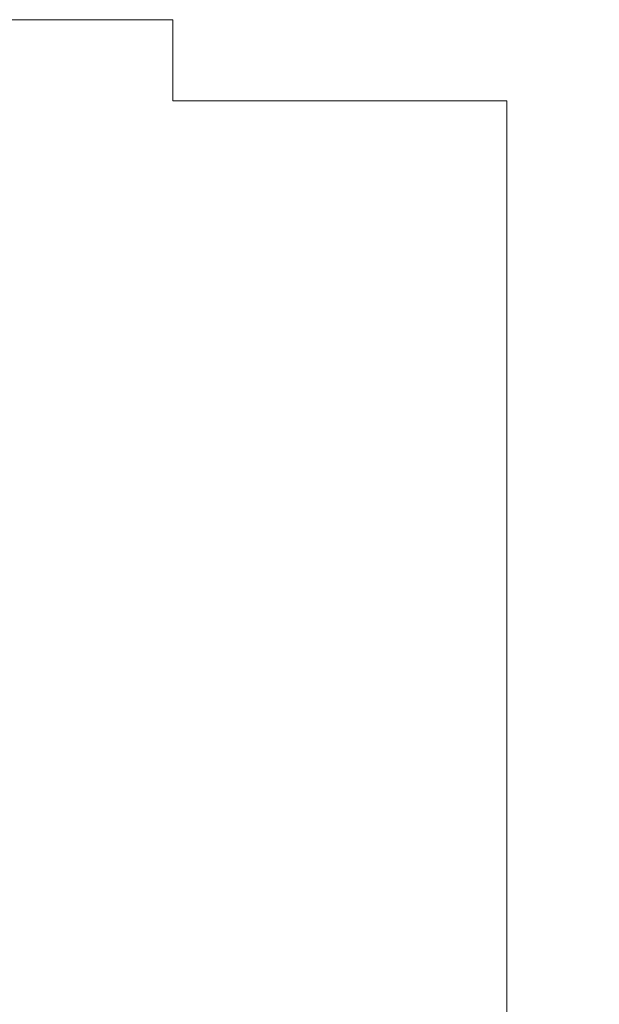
# Model space of a CAD drawing. Extents: x 0 to 956, y 0 to 252.
# Tile 16 of 17: x 299 to 393, y 93 to 252. Entities that reach past the tile are written whole.
import ezdxf
from ezdxf import colors
from ezdxf.entities.mleader import LeaderData, LeaderLine
from ezdxf.math import Vec2, Vec3

# ---------------------------------------------------------------- set-up
doc = ezdxf.new("R2010")
doc.units = 0
doc.header["$MEASUREMENT"] = 0
doc.layers.add('B_ANNO_DIM', color=7, linetype='Continuous', lineweight=18)
doc.layers.add('B_ANNO_TEXT', color=7, linetype='Continuous', lineweight=18)
doc.layers.add('B_ANNO_NOPLOT', color=47, linetype='Continuous', lineweight=18, plot=False)
doc.styles.add('Annotative', font='calibri.ttf', dxfattribs={"height": 0.0625})

# ---------------------------------------------------------------- blocks, each defined once
blk = doc.blocks.new('_Open30')
at = {"color": 0, "linetype": 'ByBlock', "lineweight": -2}
for p, q in [((-1, 0.27), (0, 0)), ((0, 0), (-1, -0.27)), ((0, 0), (-1, 0))]:
    blk.add_line(p, q, dxfattribs=at)
blk = doc.blocks.new('*U297')
at = {"layer": 'B_ANNO_NOPLOT', "flags": 128}
blk.add_lwpolyline([(0, 0), (0, 252.0001), (323.9278, 252.0001), (323.9278, 238.8553), (378.0002, 238.8553), (378.0002, 40.4996), (316.5709, 40.4996), (316.5709, 0)], close=True, dxfattribs=at)
blk = doc.blocks.new('*U212')
at = {"layer": 'B_ANNO_NOPLOT', "flags": 128}
blk.add_lwpolyline([(0, 0), (0, 252.0001), (323.9278, 252.0001), (323.9278, 238.8553), (378.0002, 238.8553), (378.0002, 40.4996), (316.5709, 40.4996), (316.5709, 0)], close=True, dxfattribs=at)
at = {"layer": 'B_ANNO_TEXT', "style": 'Annotative'}
for tag, p in [('BN2', (248.5041, 219.9396)), ('BN3', (248.4941, 217.4338))]:
    blk.add_attdef(tag, p, '', height=1.5, dxfattribs=at)
blk.add_attdef('BN4', (248.3944, 207.5772), '', height=1.5, rotation=90, dxfattribs=at)
at = {"layer": 'B_ANNO_DIM'}
ml = blk.add_multileader_mtext('Standard', dxfattribs=at)
ml.set_content('C/L EXTERIOR GIRDER', color=256, style='Annotative')
ml.set_leader_properties(color=256, linetype='ByLayer', lineweight=-1)
ml.set_arrow_properties(name='OPEN30')
ml.build(insert=Vec2(0, 0))
ml.multileader.update_dxf_attribs({"dogleg_length": 0.0625, "arrow_head_size": 1.5, "scale": 24})
ctx = ml.context
ctx.base_point, ctx.scale, ctx.char_height, ctx.arrow_head_size, ctx.landing_gap_size, ctx.plane_origin = Vec3(245.4805, 237.6431), 24, 1.5, 1.5, 0.75, Vec3(277.6236, 240.1077)
notes = []
notes.append((ctx, [(0, (1, 1, 0), (269.1863, 237.6431), (-1, 0), 1.5, [(0, [(277.2816, 237.6431), (269.7707, 237.6431)], 0, [])])]))
ctx.mtext.insert, ctx.mtext.width, ctx.mtext.flow_direction = Vec3(246.2305, 238.5552), 27.95302, 5
for ctx, leaders in notes:
    for number, flags, end, landing, length, lines in leaders:
        leader = LeaderData()
        leader.index, (leader.has_last_leader_line, leader.has_dogleg_vector, leader.attachment_direction) = number, flags
        leader.last_leader_point, leader.dogleg_vector, leader.dogleg_length = Vec3(end), Vec3(landing), length
        for number, points, colour, breaks in lines:
            line = LeaderLine()
            line.index, line.vertices, line.color, line.breaks = number, Vec3.list(points), colors.encode_raw_color(colour), breaks
            leader.lines.append(line)
        ctx.leaders.append(leader)

msp = doc.modelspace()

# ---------------------------------------------------------------- block references
msp.add_blockref('*U212', (0, 0))

# ---------------------------------------------------------------- next in the draw order: block references
msp.add_blockref('*U297', (0, 0))

doc.saveas('drawing.dxf')
